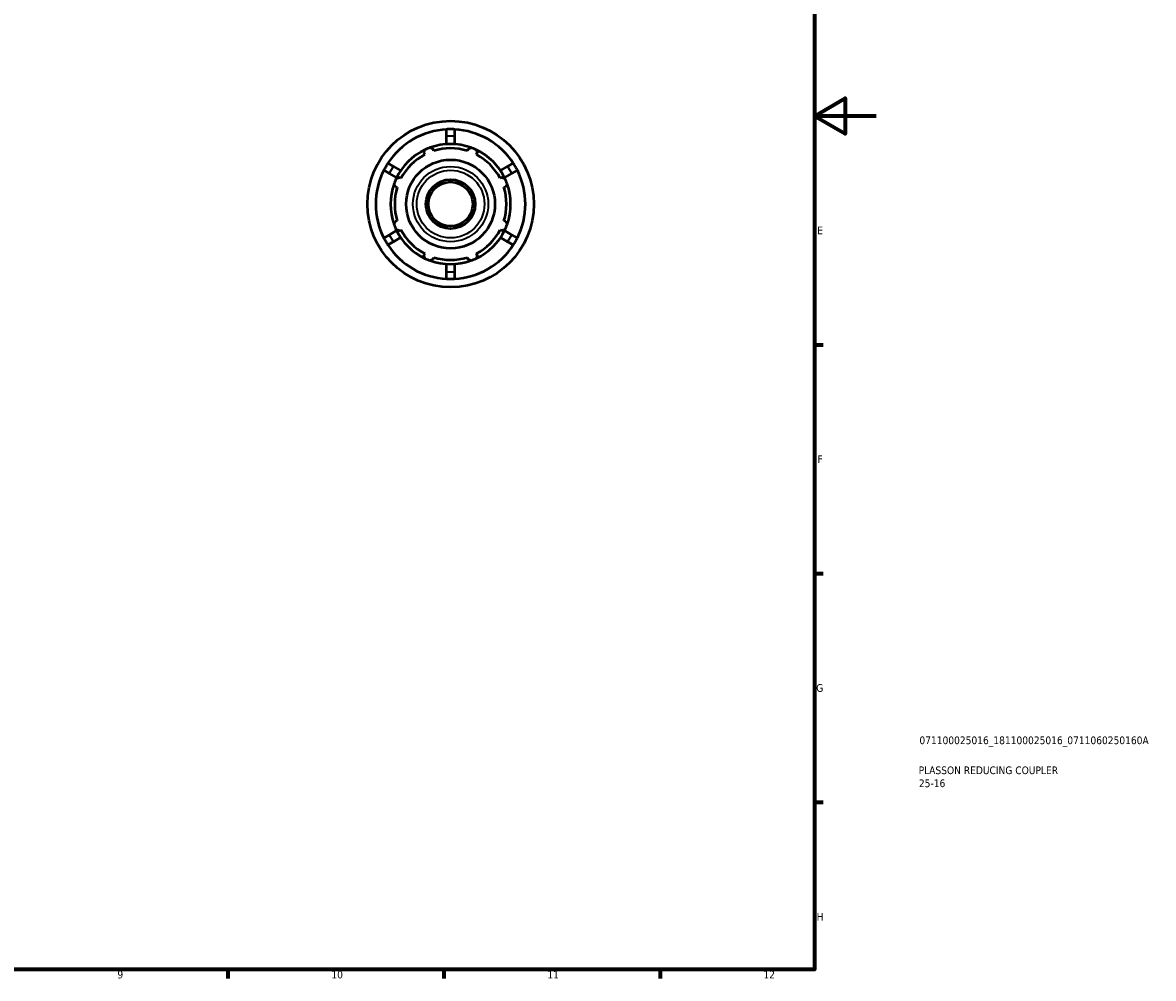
# Model space of a CAD drawing. Header units: millimetres. Extents: x -17 to 931, y 0 to 649.
# Tile 3 of 4: x 564 to 931, y 17 to 327. Entities that reach past the tile are written whole.
import ezdxf

# ---------------------------------------------------------------- set-up
doc = ezdxf.new("R2010")
doc.units = ezdxf.units.MM
for name, color, linetype, lineweight in [('Border (ISO)', 7, 'Continuous', 70), ('Title (ISO)', 7, 'Continuous', 50), ('Visible (ISO)', 7, 'Continuous', 50), ('Visible Narrow (ISO)', 7, 'Continuous', 35)]:
    doc.layers.add(name, color=color, linetype=linetype, lineweight=lineweight)
doc.styles.add('Note Text (ISO)', font='tahoma.ttf')

# ---------------------------------------------------------------- blocks, each defined once
blk = doc.blocks.new('Borders Default Border')
at = {"layer": 'Border (ISO)'}
for p, q in [((821, 222.75), (823.9, 222.75)), ((821, 148.5), (823.9, 148.5)), ((821, 74.25), (823.9, 74.25)), ((630.75, 20), (630.75, 17.1)), ((700.83, 20), (700.83, 17.1)), ((770.92, 20), (770.92, 17.1))]:
    blk.add_line(p, q, dxfattribs=at)
at = {"layer": 'Border (ISO)', "flags": 128}
for points in [[(20, 20), (20, 574), (821, 574), (821, 20), (20, 20)], [(841, 297), (821, 297), (831, 302.77), (831, 291.23), (821, 297)]]:
    blk.add_lwpolyline(points, dxfattribs=at)
at = {"layer": 'Border (ISO)', "color": 232, "true_color": 0xca0064, "char_height": 2.5, "attachment_point": 7, "style": 'Note Text (ISO)'}
for s, insert in [('E', (821.94, 258.63)), ('F', (822, 184.38)), ('G', (821.61, 110.08)), ('H', (821.74, 35.88)), ('9', (594.88, 17.05)), ('10', (664.29, 17.05)), ('11', (734.37, 17.1)), ('12', (804.46, 17.1))]:
    blk.add_mtext(s, dxfattribs=dict(at, insert=insert))
blk = doc.blocks.new('Title Blocks ISO')
at = {"layer": 'Title (ISO)', "color": 232, "true_color": 0xca0064, "style": 'Note Text (ISO)'}
for tag, p in [('PART_NUMBER_001', (34.08, 73.13)), ('DESCRIPTION_001', (33.84, 63.4)), ('DESCRIPTION_002', (33.91, 59.18))]:
    blk.add_attdef(tag, p, '', height=2.5, dxfattribs=at)

msp = doc.modelspace()

# ---------------------------------------------------------------- linework, layer by layer
at = {"layer": 'Visible (ISO)'}
for p, q in [((701.664, 290.567), (701.664, 292.693)), ((701.664, 287.884), (701.664, 290.567)), ((704.264, 292.693), (704.264, 290.567)), ((704.264, 290.567), (704.264, 287.884)), ((697.51, 285.723), (697.335, 286.281)), ((708.593, 286.281), (708.417, 285.723)), ((694.32, 285.032), (694.59, 284.513)), ((711.338, 284.513), (711.608, 285.032)), ((683.14, 278.372), (681.299, 279.434)), ((682.599, 281.686), (684.44, 280.623)), ((684.44, 280.623), (686.764, 279.282)), ((719.164, 279.282), (721.488, 280.623)), ((721.488, 280.623), (723.328, 281.686)), ((724.628, 279.434), (722.788, 278.372)), ((685.464, 277.03), (683.14, 278.372)), ((686.878, 276.801), (686.359, 277.071)), ((719.569, 277.071), (719.05, 276.801)), ((722.788, 278.372), (720.464, 277.03)), ((685.11, 274.057), (685.668, 273.881)), ((720.259, 273.881), (720.817, 274.057)), ((685.668, 262.974), (685.11, 262.798)), ((720.817, 262.798), (720.259, 262.974)), ((681.299, 257.421), (683.14, 258.483)), ((683.14, 258.483), (685.464, 259.825)), ((686.764, 257.573), (684.44, 256.232)), ((686.359, 259.783), (686.878, 260.054)), ((719.05, 260.054), (719.569, 259.783)), ((721.488, 256.232), (719.164, 257.573)), ((720.464, 259.825), (722.788, 258.483)), ((722.788, 258.483), (724.628, 257.421)), ((684.44, 256.232), (682.599, 255.169)), ((723.328, 255.169), (721.488, 256.232)), ((694.59, 252.341), (694.32, 251.823)), ((697.335, 250.574), (697.51, 251.132)), ((708.417, 251.132), (708.593, 250.574)), ((711.608, 251.823), (711.338, 252.341)), ((701.664, 246.287), (701.664, 248.971)), ((701.664, 244.162), (701.664, 246.287)), ((704.264, 248.971), (704.264, 246.287)), ((704.264, 246.287), (704.264, 244.162))]:
    msp.add_line(p, q, dxfattribs=at)
for radius in [27, 14.402, 8, 7.2]:
    msp.add_circle((702.964, 268.427), radius, dxfattribs=at)
for radius, start, end in [(24.3, 93.06667, 146.93333), (24.3, 33.06667, 86.93333), (19.5, 109.79198, 115.20802), (19.5, 70.20802, 109.79198), (18.135, 72.5, 107.5), (19.5, 64.79198, 70.20802), (19.5, 115.20802, 154.79198), (18.135, 117.5, 152.5), (19.5, 25.20802, 64.79198), (18.135, 27.5, 62.5), (24.3, 153.06667, 206.93333), (24.3, 333.06667, 26.93333), (19.5, 154.79198, 160.20802), (19.5, 19.79198, 25.20802), (19.5, 160.20802, 199.79198), (18.135, 162.5, 197.5), (18.135, 342.5, 17.5), (19.5, 340.20802, 19.79198), (19.5, 199.79198, 205.20802), (19.5, 334.79198, 340.20802), (19.5, 205.20802, 244.79198), (18.135, 207.5, 242.5), (19.5, 295.20802, 334.79198), (18.135, 297.5, 332.5), (24.3, 213.06667, 266.93333), (24.3, 273.06667, 326.93333), (19.5, 244.79198, 250.20802), (19.5, 250.20802, 289.79198), (18.135, 252.5, 287.5), (19.5, 289.79198, 295.20802)]:
    msp.add_arc((702.964, 268.427), radius, start, end, dxfattribs=at)
for points in [[(702.964, 292.727), (702.545, 292.727), (702.109, 292.716), (701.664, 292.693)], [(704.264, 292.693), (703.819, 292.716), (703.383, 292.727), (702.964, 292.727)], [(681.919, 280.577), (681.709, 280.213), (681.501, 279.831), (681.299, 279.434)], [(682.599, 281.686), (682.357, 281.313), (682.13, 280.942), (681.919, 280.577)], [(724.008, 280.577), (723.798, 280.942), (723.571, 281.313), (723.328, 281.686)], [(724.628, 279.434), (724.427, 279.831), (724.218, 280.213), (724.008, 280.577)], [(681.299, 257.421), (681.501, 257.024), (681.709, 256.642), (681.919, 256.277)], [(724.008, 256.277), (724.218, 256.642), (724.427, 257.024), (724.628, 257.421)], [(681.919, 256.277), (682.13, 255.913), (682.357, 255.542), (682.599, 255.169)], [(723.328, 255.169), (723.571, 255.542), (723.798, 255.913), (724.008, 256.277)], [(701.664, 244.162), (702.109, 244.138), (702.545, 244.127), (702.964, 244.127)], [(702.964, 244.127), (703.383, 244.127), (703.819, 244.138), (704.264, 244.162)]]:
    msp.add_open_spline(points, degree=3, dxfattribs=at)
for points, weights in [([(696.361, 286.775), (696.858, 286.523), (697.335, 286.281)], [1, 1.00380485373, 1.00680163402]), ([(708.593, 286.281), (709.07, 286.523), (709.567, 286.775)], [1.00680163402, 1.00380485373, 1]), ([(694.32, 285.032), (694.486, 285.541), (694.659, 286.07)], [1.00680163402, 1.00380485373, 1]), ([(711.269, 286.07), (711.442, 285.541), (711.608, 285.032)], [1, 1.00380485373, 1.00680163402]), ([(685.321, 276.733), (685.85, 276.905), (686.359, 277.071)], [1, 1.00380485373, 1.00680163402]), ([(719.569, 277.071), (720.077, 276.905), (720.607, 276.733)], [1.00680163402, 1.00380485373, 1]), ([(685.11, 274.057), (684.868, 274.533), (684.616, 275.03)], [1.00680163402, 1.00380485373, 1]), ([(721.312, 275.03), (721.06, 274.533), (720.817, 274.057)], [1, 1.00380485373, 1.00680163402]), ([(684.616, 261.825), (684.868, 262.321), (685.11, 262.798)], [1, 1.00380485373, 1.00680163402]), ([(720.817, 262.798), (721.06, 262.321), (721.312, 261.825)], [1.00680163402, 1.00380485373, 1]), ([(686.359, 259.783), (685.85, 259.949), (685.321, 260.122)], [1.00680163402, 1.00380485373, 1]), ([(720.607, 260.122), (720.077, 259.949), (719.569, 259.783)], [1, 1.00380485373, 1.00680163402]), ([(694.659, 250.784), (694.486, 251.314), (694.32, 251.823)], [1, 1.00380485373, 1.00680163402]), ([(697.335, 250.574), (696.858, 250.332), (696.361, 250.079)], [1.00680163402, 1.00380485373, 1]), ([(709.567, 250.079), (709.07, 250.332), (708.593, 250.574)], [1, 1.00380485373, 1.00680163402]), ([(711.608, 251.823), (711.442, 251.314), (711.269, 250.784)], [1.00680163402, 1.00380485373, 1])]:
    msp.add_rational_spline(points, weights, degree=2, dxfattribs=at)
at = {"layer": 'Visible Narrow (ISO)'}
for p, q in [((701.794, 290.567), (704.134, 290.567)), ((683.205, 278.484), (684.375, 280.511)), ((721.553, 280.511), (722.723, 278.484)), ((684.375, 256.344), (683.205, 258.371)), ((722.723, 258.371), (721.553, 256.344)), ((704.134, 246.287), (701.794, 246.287))]:
    msp.add_line(p, q, dxfattribs=at)
for radius in [12.21, 10.988]:
    msp.add_circle((702.964, 268.427), radius, dxfattribs=at)

# ---------------------------------------------------------------- block references
msp.add_blockref('Borders Default Border', (0, 0))
msp.add_blockref('Title Blocks ISO', (821, 20)).add_auto_attribs({'PART_NUMBER_001': '071100025016_181100025016_0711060250160A', 'DESCRIPTION_001': 'PLASSON REDUCING COUPLER', 'DESCRIPTION_002': '25-16'})

doc.saveas('drawing.dxf')
